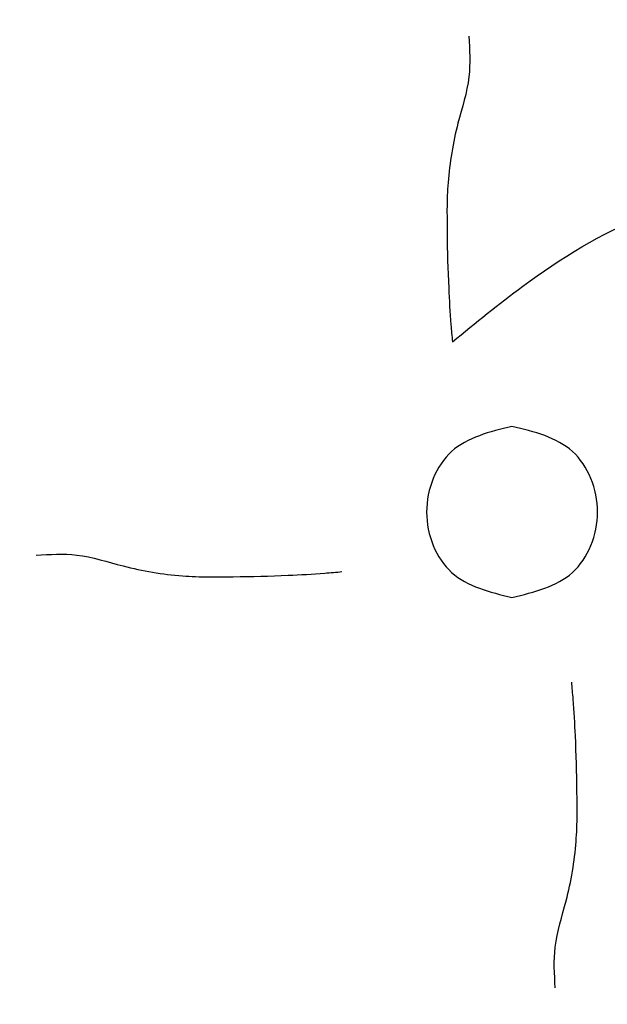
# Model space of a CAD drawing. Header units: inches. Extents: x -832 to -627, y -264 to 26.
# Tile 7 of 23: x -767.5 to -766, y -56.53 to -54.03. Entities that reach past the tile are written whole.
import ezdxf

# ---------------------------------------------------------------- set-up
doc = ezdxf.new("R2010")
doc.units = ezdxf.units.IN

# ---------------------------------------------------------------- blocks, each defined once
blk = doc.blocks.new('MEMBRANA__2', base_point=(-797.25, -81.75))
at = {"color": 7, "linetype": 'Continuous'}
for points in [[(-766.6786, -55.4282), (-766.6797, -55.4269), (-766.6809, -55.4256), (-766.6821, -55.4242), (-766.6833, -55.4228), (-766.6846, -55.4214), (-766.6859, -55.4199), (-766.6872, -55.4184), (-766.6885, -55.4169), (-766.6899, -55.4153), (-766.6913, -55.4137), (-766.6927, -55.4121), (-766.6942, -55.4104), (-766.6957, -55.4087), (-766.6972, -55.4069), (-766.6987, -55.4051), (-766.7003, -55.4033), (-766.7019, -55.4014), (-766.7035, -55.3995), (-766.7051, -55.3976), (-766.7068, -55.3956), (-766.7085, -55.3936), (-766.7102, -55.3916), (-766.7119, -55.3895), (-766.7137, -55.3874), (-766.7155, -55.3853), (-766.7173, -55.3831), (-766.7191, -55.3809), (-766.721, -55.3787), (-766.7228, -55.3764), (-766.7247, -55.3741), (-766.7267, -55.3718), (-766.7286, -55.3694), (-766.7306, -55.367), (-766.7325, -55.3646), (-766.7345, -55.3621), (-766.7366, -55.3596), (-766.7386, -55.3571), (-766.7406, -55.3546), (-766.7427, -55.352), (-766.7448, -55.3493), (-766.7469, -55.3467), (-766.749, -55.344), (-766.7512, -55.3413), (-766.7534, -55.3386), (-766.7555, -55.3358), (-766.7577, -55.333), (-766.7599, -55.3302), (-766.7622, -55.3273), (-766.7644, -55.3244), (-766.7667, -55.3215), (-766.7689, -55.3185), (-766.7712, -55.3156), (-766.7735, -55.3126), (-766.7758, -55.3095), (-766.7782, -55.3065), (-766.7805, -55.3034), (-766.7828, -55.3002), (-766.7852, -55.2971), (-766.7876, -55.2939), (-766.79, -55.2907), (-766.7924, -55.2875), (-766.7948, -55.2842), (-766.7972, -55.281), (-766.7996, -55.2776), (-766.802, -55.2743), (-766.8045, -55.2709), (-766.807, -55.2676), (-766.8094, -55.2641), (-766.8119, -55.2607), (-766.8144, -55.2572), (-766.8169, -55.2537), (-766.8194, -55.2502), (-766.8219, -55.2467), (-766.8244, -55.2431), (-766.8269, -55.2395), (-766.8294, -55.2359), (-766.8319, -55.2323), (-766.8345, -55.2286), (-766.837, -55.2249), (-766.8396, -55.2212), (-766.8421, -55.2175), (-766.8447, -55.2137), (-766.8472, -55.2099), (-766.8498, -55.2061), (-766.8523, -55.2023), (-766.8549, -55.1985), (-766.8575, -55.1946), (-766.86, -55.1907), (-766.8626, -55.1868), (-766.8652, -55.1828), (-766.8678, -55.1789), (-766.8703, -55.1749), (-766.8729, -55.1709), (-766.8755, -55.1669), (-766.8781, -55.1628), (-766.8806, -55.1587), (-766.8832, -55.1546), (-766.8858, -55.1505), (-766.8884, -55.1464), (-766.8909, -55.1423), (-766.8935, -55.1381), (-766.896, -55.1339), (-766.8986, -55.1297), (-766.9012, -55.1255), (-766.9037, -55.1212), (-766.9063, -55.117), (-766.9088, -55.1127), (-766.9114, -55.1084), (-766.9139, -55.104), (-766.9164, -55.0997), (-766.9189, -55.0953), (-766.9215, -55.091), (-766.924, -55.0866), (-766.9265, -55.0822), (-766.929, -55.0777), (-766.9315, -55.0733), (-766.934, -55.0688), (-766.9364, -55.0643), (-766.9389, -55.0598), (-766.9414, -55.0553), (-766.9438, -55.0508), (-766.9462, -55.0462), (-766.9487, -55.0417), (-766.9511, -55.0371), (-766.9535, -55.0325), (-766.9559, -55.0279), (-766.9583, -55.0233), (-766.9607, -55.0186), (-766.963, -55.014), (-766.9654, -55.0093), (-766.9677, -55.0046), (-766.9701, -54.9999), (-766.9724, -54.9952), (-766.9747, -54.9905), (-766.977, -54.9857), (-766.9792, -54.981), (-766.9815, -54.9762), (-766.9837, -54.9714), (-766.986, -54.9666), (-766.9882, -54.9618), (-766.9904, -54.957), (-766.9926, -54.9522), (-766.9947, -54.9473), (-766.9969, -54.9425), (-766.999, -54.9376), (-767.0011, -54.9327), (-767.0032, -54.9278), (-767.0053, -54.9229), (-767.0074, -54.918), (-767.0094, -54.9131), (-767.0114, -54.9082), (-767.0134, -54.9032), (-767.0154, -54.8983), (-767.0174, -54.8933), (-767.0193, -54.8883), (-767.0212, -54.8833), (-767.0231, -54.8783), (-767.025, -54.8733), (-767.0269, -54.8683), (-767.0287, -54.8633), (-767.0305, -54.8582), (-767.0323, -54.8532), (-767.0341, -54.8481), (-767.0358, -54.8431), (-767.0375, -54.838), (-767.0392, -54.8329), (-767.0409, -54.8278), (-767.0425, -54.8227), (-767.0442, -54.8176), (-767.0458, -54.8125), (-767.0473, -54.8074), (-767.0489, -54.8023), (-767.0504, -54.7971), (-767.0519, -54.792), (-767.0533, -54.7868), (-767.0548, -54.7817), (-767.0562, -54.7765), (-767.0576, -54.7714), (-767.0589, -54.7662), (-767.0602, -54.761), (-767.0615, -54.7558), (-767.0628, -54.7507), (-767.064, -54.7455), (-767.0652, -54.7403), (-767.0664, -54.7351), (-767.0675, -54.7299), (-767.0687, -54.7247), (-767.0697, -54.7194), (-767.0708, -54.7142), (-767.0718, -54.709), (-767.0728, -54.7038), (-767.0737, -54.6985), (-767.0746, -54.6933), (-767.0755, -54.6883), (-767.0763, -54.6833), (-767.0771, -54.6782), (-767.0778, -54.6732), (-767.0786, -54.6682), (-767.0793, -54.6631), (-767.0799, -54.6581), (-767.0805, -54.653), (-767.0811, -54.6479), (-767.0817, -54.6429), (-767.0822, -54.6378), (-767.0827, -54.6327), (-767.0831, -54.6275), (-767.0836, -54.6224), (-767.0839, -54.6173), (-767.0843, -54.6121), (-767.0846, -54.6069), (-767.0849, -54.6017), (-767.0851, -54.5965), (-767.0853, -54.5913), (-767.0855, -54.586), (-767.0856, -54.5808), (-767.0857, -54.5755), (-767.0858, -54.5701), (-767.0858, -54.5648), (-767.0858, -54.5604), (-767.0857, -54.5561), (-767.0856, -54.5517), (-767.0855, -54.5473), (-767.0853, -54.543), (-767.0851, -54.5387), (-767.0849, -54.5344), (-767.0846, -54.5301), (-767.0843, -54.5258), (-767.0839, -54.5215), (-767.0836, -54.5172), (-767.0831, -54.513), (-767.0827, -54.5087), (-767.0822, -54.5045), (-767.0817, -54.5003), (-767.0811, -54.4961), (-767.0805, -54.4919), (-767.0799, -54.4877), (-767.0792, -54.4836), (-767.0785, -54.4795), (-767.0778, -54.4754), (-767.077, -54.4713), (-767.0762, -54.4672), (-767.0754, -54.4631), (-767.0745, -54.4591), (-767.0736, -54.4551), (-767.0727, -54.4511), (-767.0718, -54.4471), (-767.0708, -54.4432), (-767.0698, -54.4393), (-767.0687, -54.4354), (-767.0675, -54.431), (-767.0663, -54.4267), (-767.065, -54.4224), (-767.0637, -54.4182), (-767.0623, -54.4139), (-767.0609, -54.4097), (-767.0595, -54.4056), (-767.058, -54.4014), (-767.0565, -54.3973), (-767.055, -54.3932), (-767.0534, -54.3891), (-767.0518, -54.3851), (-767.0502, -54.3811), (-767.0485, -54.3771), (-767.0468, -54.3732), (-767.0451, -54.3693), (-767.0433, -54.3654), (-767.0415, -54.3615), (-767.0396, -54.3577), (-767.0378, -54.3539), (-767.0359, -54.3501), (-767.034, -54.3463), (-767.032, -54.3426), (-767.03, -54.3389), (-767.028, -54.3352), (-767.0259, -54.3316), (-767.0239, -54.3279), (-767.0218, -54.3243), (-767.0196, -54.3208), (-767.0175, -54.3172), (-767.0153, -54.3137), (-767.0131, -54.3102), (-767.0108, -54.3068), (-767.0086, -54.3033), (-767.0063, -54.2999), (-767.0039, -54.2965), (-767.0016, -54.2932), (-766.9992, -54.2898), (-766.9968, -54.2865), (-766.9944, -54.2832), (-766.992, -54.28), (-766.9895, -54.2767), (-766.987, -54.2735), (-766.9845, -54.2704), (-766.9819, -54.2672), (-766.9794, -54.2641), (-766.9768, -54.261), (-766.9742, -54.2579), (-766.9716, -54.2548), (-766.9689, -54.2518), (-766.9663, -54.2488), (-766.9636, -54.2458), (-766.9609, -54.2428), (-766.9581, -54.2399), (-766.9554, -54.237), (-766.9526, -54.2341), (-766.9499, -54.2313), (-766.9471, -54.2284), (-766.9442, -54.2256), (-766.9414, -54.2228), (-766.9386, -54.2201), (-766.9357, -54.2173), (-766.9328, -54.2146), (-766.9299, -54.2119), (-766.927, -54.2092), (-766.924, -54.2066), (-766.9211, -54.204), (-766.9181, -54.2014), (-766.9152, -54.1988), (-766.9122, -54.1962), (-766.9092, -54.1937), (-766.9062, -54.1912), (-766.9031, -54.1887), (-766.9001, -54.1862), (-766.897, -54.1838), (-766.894, -54.1814), (-766.8909, -54.179), (-766.8878, -54.1766), (-766.8847, -54.1743), (-766.8816, -54.172), (-766.8785, -54.1696), (-766.8753, -54.1674), (-766.8722, -54.1651), (-766.8691, -54.1629), (-766.8659, -54.1606), (-766.8627, -54.1585), (-766.8596, -54.1563), (-766.8564, -54.1541), (-766.8532, -54.152), (-766.85, -54.1499), (-766.8468, -54.1478), (-766.8436, -54.1457), (-766.8404, -54.1437), (-766.8372, -54.1417), (-766.8339, -54.1397), (-766.8307, -54.1377), (-766.8275, -54.1357), (-766.8242, -54.1338), (-766.821, -54.1319), (-766.8178, -54.13), (-766.8145, -54.1281), (-766.8113, -54.1262), (-766.808, -54.1244), (-766.8048, -54.1226), (-766.8015, -54.1208), (-766.7982, -54.119), (-766.795, -54.1172), (-766.7917, -54.1155), (-766.7885, -54.1138), (-766.7852, -54.1121), (-766.782, -54.1104), (-766.7787, -54.1087), (-766.7754, -54.1071), (-766.7722, -54.1055), (-766.7689, -54.1039), (-766.7657, -54.1023), (-766.7624, -54.1007), (-766.7592, -54.0992), (-766.756, -54.0977), (-766.7527, -54.0962), (-766.7495, -54.0947), (-766.7463, -54.0932), (-766.743, -54.0918), (-766.7398, -54.0903), (-766.7366, -54.0889), (-766.7334, -54.0875), (-766.7302, -54.0861), (-766.727, -54.0848), (-766.7238, -54.0835), (-766.7206, -54.0821), (-766.7175, -54.0808), (-766.7143, -54.0795), (-766.7111, -54.0783), (-766.708, -54.077), (-766.7049, -54.0758), (-766.7017, -54.0746), (-766.6986, -54.0734), (-766.6955, -54.0722), (-766.6924, -54.071), (-766.6893, -54.0699), (-766.6862, -54.0688), (-766.6832, -54.0677), (-766.6801, -54.0666), (-766.6771, -54.0655), (-766.674, -54.0644), (-766.671, -54.0634), (-766.668, -54.0624), (-766.665, -54.0614), (-766.662, -54.0604), (-766.6591, -54.0594), (-766.6561, -54.0584), (-766.6532, -54.0575), (-766.6503, -54.0565), (-766.6474, -54.0556), (-766.6445, -54.0547), (-766.6416, -54.0539), (-766.6387, -54.053), (-766.6359, -54.0521), (-766.6331, -54.0513), (-766.6303, -54.0505), (-766.6275, -54.0497), (-766.6247, -54.0489), (-766.622, -54.0481), (-766.6193, -54.0474), (-766.6165, -54.0466), (-766.6139, -54.0459), (-766.6112, -54.0452), (-766.6085, -54.0445), (-766.6059, -54.0438), (-766.6033, -54.0432), (-766.6007, -54.0425), (-766.5982, -54.0419), (-766.5956, -54.0412), (-766.5931, -54.0406), (-766.5906, -54.04), (-766.5881, -54.0395), (-766.5857, -54.0389), (-766.5833, -54.0383), (-766.5809, -54.0378), (-766.5785, -54.0373), (-766.5761, -54.0368), (-766.5738, -54.0363), (-766.5715, -54.0358), (-766.5692, -54.0353), (-766.567, -54.0349), (-766.5648, -54.0344), (-766.5626, -54.034), (-766.5604, -54.0336), (-766.5583, -54.0332), (-766.5562, -54.0328), (-766.5541, -54.0324), (-766.552, -54.0321), (-766.55, -54.0317), (-766.548, -54.0314), (-766.5461, -54.031), (-766.5441, -54.0307), (-766.5422, -54.0304), (-766.5404, -54.0301), (-766.5385, -54.0299), (-766.5367, -54.0296), (-766.5349, -54.0293), (-766.5332, -54.0291), (-766.5315, -54.0289), (-766.5298, -54.0287), (-766.5282, -54.0285), (-766.5266, -54.0283), (-766.525, -54.0281), (-766.5234, -54.0279), (-766.5219, -54.0278), (-766.5205, -54.0276), (-766.519, -54.0275), (-766.5176, -54.0273), (-766.5163, -54.0272), (-766.5155, -54.0272), (-766.5148, -54.0271), (-766.514, -54.0271), (-766.5133, -54.027), (-766.5126, -54.027), (-766.5119, -54.0269), (-766.5111, -54.0269), (-766.5104, -54.0269), (-766.5096, -54.0268), (-766.5089, -54.0268), (-766.5081, -54.0268), (-766.5073, -54.0268), (-766.5065, -54.0267), (-766.5056, -54.0267), (-766.5048, -54.0267), (-766.5039, -54.0267), (-766.503, -54.0267), (-766.502, -54.0267), (-766.5019, -54.0267), (-766.5017, -54.0267), (-766.5014, -54.0267), (-766.5012, -54.0267), (-766.5009, -54.0267), (-766.5006, -54.0267), (-766.5002, -54.0267), (-766.4999, -54.0267), (-766.4995, -54.0267), (-766.4991, -54.0268), (-766.4987, -54.0268), (-766.4982, -54.0268), (-766.4978, -54.0268), (-766.4973, -54.0268), (-766.4968, -54.0268), (-766.4964, -54.0268), (-766.4959, -54.0269), (-766.4954, -54.0269), (-766.4949, -54.0269), (-766.4943, -54.0269), (-766.4938, -54.027), (-766.4916, -54.0271), (-766.4893, -54.0272), (-766.487, -54.0274), (-766.4848, -54.0275), (-766.4826, -54.0277), (-766.4803, -54.0279), (-766.4781, -54.0282), (-766.4759, -54.0284), (-766.4737, -54.0287), (-766.4715, -54.029), (-766.4693, -54.0293), (-766.4672, -54.0296), (-766.465, -54.0299), (-766.4629, -54.0303), (-766.4607, -54.0307), (-766.4586, -54.031), (-766.4565, -54.0314), (-766.4544, -54.0318), (-766.4523, -54.0323), (-766.4503, -54.0327), (-766.4482, -54.0331), (-766.4462, -54.0336), (-766.4442, -54.0341), (-766.4422, -54.0345), (-766.4402, -54.035), (-766.4382, -54.0355), (-766.4362, -54.036), (-766.4343, -54.0366), (-766.4324, -54.0371), (-766.4304, -54.0376), (-766.4285, -54.0382), (-766.4267, -54.0387), (-766.4248, -54.0393), (-766.423, -54.0398), (-766.4212, -54.0404), (-766.4193, -54.041), (-766.4176, -54.0416), (-766.4158, -54.0421), (-766.414, -54.0427), (-766.4123, -54.0433), (-766.4106, -54.0439), (-766.4089, -54.0445), (-766.4073, -54.0451), (-766.4056, -54.0457), (-766.404, -54.0463), (-766.4024, -54.0469), (-766.4008, -54.0475), (-766.3993, -54.0481), (-766.3977, -54.0487), (-766.3962, -54.0494), (-766.3947, -54.05), (-766.3933, -54.0506), (-766.3918, -54.0512), (-766.3904, -54.0518), (-766.389, -54.0523), (-766.3876, -54.0529), (-766.3863, -54.0535), (-766.385, -54.0541), (-766.3837, -54.0547), (-766.3824, -54.0553), (-766.3812, -54.0558), (-766.38, -54.0564), (-766.3788, -54.0569), (-766.3776, -54.0575), (-766.3765, -54.058), (-766.3754, -54.0585), (-766.3743, -54.0591), (-766.3733, -54.0596), (-766.3722, -54.0601), (-766.3713, -54.0606), (-766.3703, -54.0611), (-766.3694, -54.0615), (-766.3685, -54.062), (-766.3676, -54.0624), (-766.3667, -54.0629), (-766.3659, -54.0633), (-766.3652, -54.0637), (-766.3644, -54.0641), (-766.3637, -54.0645), (-766.363, -54.0649), (-766.3624, -54.0652), (-766.3617, -54.0656), (-766.3611, -54.0659), (-766.3606, -54.0662), (-766.3601, -54.0665), (-766.3596, -54.0668), (-766.3591, -54.067), (-766.3587, -54.0672), (-766.3583, -54.0675), (-766.358, -54.0677), (-766.3577, -54.0679), (-766.3574, -54.068), (-766.3572, -54.0682), (-766.3569, -54.0683), (-766.3568, -54.0684), (-766.3566, -54.0685), (-766.3566, -54.0685), (-766.3565, -54.0686), (-766.3565, -54.0686)], [(-766.3565, -54.0686), (-766.3563, -54.172), (-766.384, -54.2894), (-766.4093, -54.4403), (-766.4113, -54.4731), (-766.4119, -54.5097), (-766.4118, -54.5389), (-766.4116, -54.5685), (-766.4076, -54.708), (-766.402, -54.8012), (-766.3982, -54.8447)], [(-766.3982, -54.8447), (-766.2191, -54.7032), (-765.9094, -54.5255), (-765.5376, -54.438)], [(-766.2469, -55.0595), (-766.4002, -55.1232), (-766.4636, -55.2768), (-766.4002, -55.4302), (-766.2469, -55.4938)], [(-766.2469, -55.4938), (-766.0933, -55.4302), (-766.0299, -55.2768), (-766.0933, -55.1232), (-766.2469, -55.0595)], [(-765.8149, -55.1252), (-765.8138, -55.1265), (-765.8126, -55.1278), (-765.8114, -55.1291), (-765.8102, -55.1305), (-765.8089, -55.1319), (-765.8076, -55.1334), (-765.8063, -55.1349), (-765.805, -55.1365), (-765.8036, -55.138), (-765.8022, -55.1397), (-765.8008, -55.1413), (-765.7993, -55.143), (-765.7978, -55.1447), (-765.7963, -55.1465), (-765.7948, -55.1483), (-765.7932, -55.1501), (-765.7916, -55.152), (-765.79, -55.1539), (-765.7884, -55.1558), (-765.7867, -55.1578), (-765.785, -55.1598), (-765.7833, -55.1618), (-765.7815, -55.1639), (-765.7798, -55.166), (-765.778, -55.1681), (-765.7762, -55.1703), (-765.7744, -55.1725), (-765.7725, -55.1748), (-765.7706, -55.177), (-765.7687, -55.1793), (-765.7668, -55.1817), (-765.7649, -55.184), (-765.7629, -55.1865), (-765.7609, -55.1889), (-765.7589, -55.1914), (-765.7569, -55.1939), (-765.7549, -55.1964), (-765.7528, -55.1989), (-765.7507, -55.2015), (-765.7486, -55.2042), (-765.7465, -55.2068), (-765.7444, -55.2095), (-765.7422, -55.2122), (-765.7401, -55.215), (-765.7379, -55.2177), (-765.7357, -55.2206), (-765.7335, -55.2234), (-765.7313, -55.2263), (-765.729, -55.2292), (-765.7268, -55.2321), (-765.7245, -55.235), (-765.7222, -55.238), (-765.7199, -55.241), (-765.7176, -55.2441), (-765.7153, -55.2471), (-765.7129, -55.2502), (-765.7106, -55.2534), (-765.7082, -55.2565), (-765.7058, -55.2597), (-765.7034, -55.2629), (-765.701, -55.2661), (-765.6986, -55.2694), (-765.6962, -55.2727), (-765.6938, -55.276), (-765.6913, -55.2793), (-765.6889, -55.2827), (-765.6864, -55.2861), (-765.684, -55.2895), (-765.6815, -55.293), (-765.679, -55.2964), (-765.6765, -55.2999), (-765.674, -55.3035), (-765.6715, -55.307), (-765.669, -55.3106), (-765.6665, -55.3142), (-765.6639, -55.3178), (-765.6614, -55.3214), (-765.6589, -55.3251), (-765.6563, -55.3288), (-765.6538, -55.3325), (-765.6512, -55.3363), (-765.6487, -55.34), (-765.6461, -55.3438), (-765.6436, -55.3476), (-765.641, -55.3515), (-765.6384, -55.3553), (-765.6359, -55.3592), (-765.6333, -55.3631), (-765.6307, -55.367), (-765.6281, -55.371), (-765.6256, -55.3749), (-765.623, -55.3789), (-765.6204, -55.3829), (-765.6178, -55.387), (-765.6153, -55.391), (-765.6127, -55.3951), (-765.6101, -55.3992), (-765.6075, -55.4033), (-765.605, -55.4074), (-765.6024, -55.4116), (-765.5998, -55.4158), (-765.5973, -55.42), (-765.5947, -55.4242), (-765.5921, -55.4284), (-765.5896, -55.4327), (-765.587, -55.4369), (-765.5845, -55.4412), (-765.5819, -55.4455), (-765.5794, -55.4499), (-765.5769, -55.4542), (-765.5743, -55.4586), (-765.5718, -55.4629), (-765.5693, -55.4673), (-765.5668, -55.4718), (-765.5643, -55.4762), (-765.5618, -55.4807), (-765.5593, -55.4851), (-765.5569, -55.4896), (-765.5544, -55.4941), (-765.5519, -55.4986), (-765.5495, -55.5032), (-765.547, -55.5077), (-765.5446, -55.5123), (-765.5422, -55.5169), (-765.5398, -55.5215), (-765.5374, -55.5261), (-765.535, -55.5307), (-765.5326, -55.5354), (-765.5302, -55.54), (-765.5279, -55.5447), (-765.5255, -55.5494), (-765.5232, -55.5541), (-765.5209, -55.5588), (-765.5186, -55.5635), (-765.5163, -55.5683), (-765.514, -55.573), (-765.5118, -55.5778), (-765.5095, -55.5826), (-765.5073, -55.5874), (-765.5051, -55.5922), (-765.5029, -55.597), (-765.5007, -55.6019), (-765.4985, -55.6067), (-765.4964, -55.6116), (-765.4943, -55.6165), (-765.4922, -55.6213), (-765.4901, -55.6262), (-765.488, -55.6312), (-765.4859, -55.6361), (-765.4839, -55.641), (-765.4819, -55.6459), (-765.4799, -55.6509), (-765.4779, -55.6559), (-765.4759, -55.6608), (-765.474, -55.6658), (-765.4721, -55.6708), (-765.4702, -55.6758), (-765.4683, -55.6808), (-765.4664, -55.6858), (-765.4646, -55.6909), (-765.4628, -55.6959), (-765.461, -55.701), (-765.4592, -55.706), (-765.4575, -55.7111), (-765.4558, -55.7162), (-765.4541, -55.7212), (-765.4524, -55.7263), (-765.4508, -55.7314), (-765.4491, -55.7365), (-765.4475, -55.7417), (-765.446, -55.7468), (-765.4444, -55.7519), (-765.4429, -55.757), (-765.4414, -55.7622), (-765.44, -55.7673), (-765.4385, -55.7725), (-765.4371, -55.7776), (-765.4358, -55.7828), (-765.4344, -55.788), (-765.4331, -55.7932), (-765.4318, -55.7984), (-765.4305, -55.8035), (-765.4293, -55.8087), (-765.4281, -55.8139), (-765.4269, -55.8191), (-765.4258, -55.8243), (-765.4247, -55.8296), (-765.4236, -55.8348), (-765.4226, -55.84), (-765.4216, -55.8452), (-765.4206, -55.8504), (-765.4196, -55.8557), (-765.4187, -55.8609), (-765.4179, -55.8659), (-765.4171, -55.8709), (-765.4163, -55.8759), (-765.4156, -55.8809), (-765.4149, -55.8859), (-765.4142, -55.8909), (-765.4135, -55.8959), (-765.4129, -55.9009), (-765.4123, -55.906), (-765.4118, -55.911), (-765.4113, -55.9161), (-765.4108, -55.9211), (-765.4103, -55.9262), (-765.4099, -55.9313), (-765.4095, -55.9364), (-765.4092, -55.9416), (-765.4089, -55.9467), (-765.4086, -55.9519), (-765.4084, -55.957), (-765.4082, -55.9622), (-765.408, -55.9675), (-765.4079, -55.9727), (-765.4078, -55.9779), (-765.4077, -55.9832), (-765.4077, -55.9885), (-765.4077, -55.9929), (-765.4078, -55.9972), (-765.4079, -56.0016), (-765.408, -56.0059), (-765.4082, -56.0102), (-765.4084, -56.0145), (-765.4086, -56.0188), (-765.4089, -56.0231), (-765.4092, -56.0273), (-765.4095, -56.0316), (-765.4099, -56.0358), (-765.4103, -56.0401), (-765.4108, -56.0443), (-765.4113, -56.0485), (-765.4118, -56.0527), (-765.4124, -56.0568), (-765.4129, -56.061), (-765.4136, -56.0651), (-765.4142, -56.0692), (-765.4149, -56.0733), (-765.4156, -56.0774), (-765.4164, -56.0815), (-765.4172, -56.0856), (-765.418, -56.0896), (-765.4188, -56.0936), (-765.4197, -56.0976), (-765.4206, -56.1016), (-765.4216, -56.1055), (-765.4225, -56.1094), (-765.4235, -56.1133), (-765.4246, -56.1172), (-765.4258, -56.1216), (-765.427, -56.1259), (-765.4283, -56.1302), (-765.4296, -56.1345), (-765.431, -56.1387), (-765.4323, -56.1429), (-765.4338, -56.1471), (-765.4352, -56.1513), (-765.4367, -56.1554), (-765.4383, -56.1595), (-765.4398, -56.1635), (-765.4414, -56.1676), (-765.4431, -56.1716), (-765.4447, -56.1756), (-765.4464, -56.1795), (-765.4482, -56.1835), (-765.4499, -56.1874), (-765.4517, -56.1912), (-765.4535, -56.1951), (-765.4554, -56.1989), (-765.4573, -56.2027), (-765.4592, -56.2065), (-765.4612, -56.2102), (-765.4632, -56.2139), (-765.4652, -56.2176), (-765.4672, -56.2212), (-765.4693, -56.2249), (-765.4714, -56.2285), (-765.4735, -56.2321), (-765.4757, -56.2356), (-765.4779, -56.2391), (-765.4801, -56.2426), (-765.4823, -56.2461), (-765.4846, -56.2495), (-765.4869, -56.253), (-765.4892, -56.2564), (-765.4915, -56.2597), (-765.4939, -56.2631), (-765.4963, -56.2664), (-765.4987, -56.2697), (-765.5011, -56.2729), (-765.5036, -56.2762), (-765.5061, -56.2794), (-765.5086, -56.2826), (-765.5111, -56.2857), (-765.5137, -56.2889), (-765.5163, -56.292), (-765.5189, -56.2951), (-765.5215, -56.2981), (-765.5241, -56.3012), (-765.5268, -56.3042), (-765.5295, -56.3072), (-765.5322, -56.3101), (-765.5349, -56.3131), (-765.5377, -56.316), (-765.5404, -56.3189), (-765.5432, -56.3218), (-765.546, -56.3246), (-765.5488, -56.3274), (-765.5517, -56.3302), (-765.5545, -56.333), (-765.5574, -56.3357), (-765.5603, -56.3385), (-765.5632, -56.3412), (-765.5661, -56.3438), (-765.569, -56.3465), (-765.572, -56.3491), (-765.5749, -56.3517), (-765.5779, -56.3543), (-765.5809, -56.3569), (-765.5839, -56.3594), (-765.5869, -56.3619), (-765.5899, -56.3644), (-765.593, -56.3669), (-765.596, -56.3693), (-765.5991, -56.3717), (-765.6022, -56.3741), (-765.6053, -56.3765), (-765.6084, -56.3789), (-765.6115, -56.3812), (-765.6146, -56.3835), (-765.6177, -56.3858), (-765.6208, -56.3881), (-765.624, -56.3903), (-765.6272, -56.3925), (-765.6303, -56.3947), (-765.6335, -56.3969), (-765.6367, -56.3991), (-765.6399, -56.4012), (-765.6431, -56.4033), (-765.6463, -56.4054), (-765.6495, -56.4075), (-765.6527, -56.4095), (-765.6559, -56.4115), (-765.6591, -56.4136), (-765.6623, -56.4155), (-765.6656, -56.4175), (-765.6688, -56.4195), (-765.6721, -56.4214), (-765.6753, -56.4233), (-765.6785, -56.4252), (-765.6818, -56.427), (-765.685, -56.4289), (-765.6883, -56.4307), (-765.6916, -56.4325), (-765.6948, -56.4343), (-765.6981, -56.436), (-765.7013, -56.4378), (-765.7046, -56.4395), (-765.7079, -56.4412), (-765.7111, -56.4429), (-765.7144, -56.4446), (-765.7176, -56.4462), (-765.7209, -56.4478), (-765.7241, -56.4494), (-765.7274, -56.451), (-765.7306, -56.4526), (-765.7339, -56.4541), (-765.7371, -56.4557), (-765.7404, -56.4572), (-765.7436, -56.4587), (-765.7468, -56.4601), (-765.7501, -56.4616), (-765.7533, -56.463), (-765.7565, -56.4644), (-765.7597, -56.4658), (-765.7629, -56.4672), (-765.7661, -56.4686), (-765.7693, -56.4699), (-765.7725, -56.4712), (-765.7757, -56.4725), (-765.7788, -56.4738), (-765.782, -56.4751), (-765.7851, -56.4763), (-765.7883, -56.4776), (-765.7914, -56.4788), (-765.7945, -56.48), (-765.7976, -56.4812), (-765.8008, -56.4823), (-765.8038, -56.4835), (-765.8069, -56.4846), (-765.81, -56.4857), (-765.8131, -56.4868), (-765.8161, -56.4879), (-765.8191, -56.489), (-765.8222, -56.49), (-765.8252, -56.491), (-765.8282, -56.4921), (-765.8311, -56.4931), (-765.8341, -56.494), (-765.8371, -56.495), (-765.84, -56.4959), (-765.8429, -56.4969), (-765.8458, -56.4978), (-765.8487, -56.4987), (-765.8516, -56.4996), (-765.8545, -56.5004), (-765.8573, -56.5013), (-765.8601, -56.5021), (-765.8629, -56.5029), (-765.8657, -56.5037), (-765.8685, -56.5045), (-765.8712, -56.5053), (-765.874, -56.5061), (-765.8767, -56.5068), (-765.8794, -56.5075), (-765.882, -56.5083), (-765.8847, -56.5089), (-765.8873, -56.5096), (-765.8899, -56.5103), (-765.8925, -56.511), (-765.8951, -56.5116), (-765.8976, -56.5122), (-765.9002, -56.5128), (-765.9027, -56.5134), (-765.9051, -56.514), (-765.9076, -56.5146), (-765.91, -56.5151), (-765.9124, -56.5157), (-765.9148, -56.5162), (-765.9172, -56.5167), (-765.9195, -56.5172), (-765.9218, -56.5177), (-765.9241, -56.5182), (-765.9263, -56.5186), (-765.9285, -56.5191), (-765.9307, -56.5195), (-765.9329, -56.5199), (-765.9351, -56.5203), (-765.9372, -56.5207), (-765.9393, -56.5211), (-765.9413, -56.5214), (-765.9433, -56.5218), (-765.9453, -56.5221), (-765.9473, -56.5225), (-765.9492, -56.5228), (-765.9511, -56.5231), (-765.953, -56.5234), (-765.9549, -56.5236), (-765.9567, -56.5239), (-765.9584, -56.5242), (-765.9602, -56.5244), (-765.9619, -56.5246), (-765.9636, -56.5248), (-765.9652, -56.5251), (-765.9669, -56.5252), (-765.9684, -56.5254), (-765.97, -56.5256), (-765.9715, -56.5258), (-765.973, -56.5259), (-765.9744, -56.526), (-765.9758, -56.5262), (-765.9772, -56.5263), (-765.9779, -56.5263), (-765.9787, -56.5264), (-765.9794, -56.5264), (-765.9801, -56.5265), (-765.9809, -56.5265), (-765.9816, -56.5266), (-765.9824, -56.5266), (-765.9831, -56.5266), (-765.9839, -56.5267), (-765.9846, -56.5267), (-765.9854, -56.5267), (-765.9862, -56.5268), (-765.987, -56.5268), (-765.9879, -56.5268), (-765.9887, -56.5268), (-765.9896, -56.5268), (-765.9905, -56.5268), (-765.9915, -56.5268), (-765.9917, -56.5268), (-765.9919, -56.5268), (-765.9921, -56.5268), (-765.9923, -56.5268), (-765.9926, -56.5268), (-765.9929, -56.5268), (-765.9933, -56.5268), (-765.9936, -56.5268), (-765.994, -56.5268), (-765.9944, -56.5268), (-765.9948, -56.5267), (-765.9953, -56.5267), (-765.9957, -56.5267), (-765.9962, -56.5267), (-765.9967, -56.5267), (-765.9972, -56.5267), (-765.9977, -56.5266), (-765.9982, -56.5266), (-765.9987, -56.5266), (-765.9992, -56.5266), (-765.9997, -56.5266), (-766.002, -56.5264), (-766.0042, -56.5263), (-766.0065, -56.5261), (-766.0087, -56.526), (-766.011, -56.5258), (-766.0132, -56.5256), (-766.0154, -56.5253), (-766.0176, -56.5251), (-766.0198, -56.5248), (-766.022, -56.5245), (-766.0242, -56.5242), (-766.0264, -56.5239), (-766.0285, -56.5236), (-766.0307, -56.5232), (-766.0328, -56.5228), (-766.0349, -56.5225), (-766.037, -56.5221), (-766.0391, -56.5216), (-766.0412, -56.5212), (-766.0432, -56.5208), (-766.0453, -56.5203), (-766.0473, -56.5199), (-766.0494, -56.5194), (-766.0514, -56.5189), (-766.0534, -56.5184), (-766.0553, -56.5179), (-766.0573, -56.5174), (-766.0592, -56.5169), (-766.0612, -56.5164), (-766.0631, -56.5158), (-766.065, -56.5153), (-766.0668, -56.5147), (-766.0687, -56.5142), (-766.0705, -56.5136), (-766.0724, -56.513), (-766.0742, -56.5125), (-766.076, -56.5119), (-766.0777, -56.5113), (-766.0795, -56.5107), (-766.0812, -56.5101), (-766.0829, -56.5095), (-766.0846, -56.5089), (-766.0862, -56.5083), (-766.0879, -56.5077), (-766.0895, -56.5071), (-766.0911, -56.5065), (-766.0927, -56.5059), (-766.0943, -56.5053), (-766.0958, -56.5047), (-766.0973, -56.5041), (-766.0988, -56.5035), (-766.1003, -56.5029), (-766.1017, -56.5023), (-766.1031, -56.5017), (-766.1045, -56.5011), (-766.1059, -56.5005), (-766.1072, -56.4999), (-766.1085, -56.4993), (-766.1098, -56.4987), (-766.1111, -56.4981), (-766.1123, -56.4976), (-766.1135, -56.497), (-766.1147, -56.4965), (-766.1159, -56.4959), (-766.117, -56.4954), (-766.1181, -56.4948), (-766.1192, -56.4943), (-766.1203, -56.4938), (-766.1213, -56.4933), (-766.1223, -56.4928), (-766.1232, -56.4923), (-766.1242, -56.4918), (-766.1251, -56.4914), (-766.1259, -56.4909), (-766.1268, -56.4905), (-766.1276, -56.4901), (-766.1284, -56.4897), (-766.1291, -56.4893), (-766.1298, -56.4889), (-766.1305, -56.4885), (-766.1312, -56.4881), (-766.1318, -56.4878), (-766.1324, -56.4875), (-766.1329, -56.4872), (-766.1334, -56.4869), (-766.1339, -56.4866), (-766.1344, -56.4863), (-766.1348, -56.4861), (-766.1352, -56.4859), (-766.1355, -56.4857), (-766.1358, -56.4855), (-766.1361, -56.4853), (-766.1364, -56.4852), (-766.1366, -56.4851), (-766.1367, -56.485), (-766.1369, -56.4849), (-766.137, -56.4848), (-766.137, -56.4848), (-766.137, -56.4848)], [(-766.0953, -55.7086), (-766.0966, -55.7097), (-766.0979, -55.7109), (-766.0993, -55.7121), (-766.1007, -55.7133), (-766.1021, -55.7146), (-766.1036, -55.7159), (-766.1051, -55.7172), (-766.1066, -55.7186), (-766.1082, -55.7199), (-766.1098, -55.7214), (-766.1115, -55.7228), (-766.1131, -55.7242), (-766.1149, -55.7257), (-766.1166, -55.7273), (-766.1184, -55.7288), (-766.1202, -55.7304), (-766.1221, -55.732), (-766.124, -55.7336), (-766.1259, -55.7352), (-766.1279, -55.7369), (-766.1299, -55.7386), (-766.1319, -55.7403), (-766.134, -55.742), (-766.1361, -55.7438), (-766.1382, -55.7456), (-766.1404, -55.7474), (-766.1426, -55.7492), (-766.1449, -55.7511), (-766.1471, -55.753), (-766.1494, -55.7549), (-766.1518, -55.7568), (-766.1541, -55.7587), (-766.1565, -55.7607), (-766.159, -55.7627), (-766.1614, -55.7647), (-766.1639, -55.7667), (-766.1665, -55.7687), (-766.169, -55.7708), (-766.1716, -55.7729), (-766.1742, -55.775), (-766.1769, -55.7771), (-766.1796, -55.7792), (-766.1823, -55.7814), (-766.185, -55.7835), (-766.1878, -55.7857), (-766.1906, -55.7879), (-766.1935, -55.7901), (-766.1963, -55.7923), (-766.1992, -55.7946), (-766.2021, -55.7968), (-766.2051, -55.7991), (-766.2081, -55.8014), (-766.2111, -55.8037), (-766.2141, -55.806), (-766.2172, -55.8083), (-766.2203, -55.8107), (-766.2234, -55.813), (-766.2266, -55.8154), (-766.2297, -55.8178), (-766.2329, -55.8201), (-766.2362, -55.8225), (-766.2394, -55.8249), (-766.2427, -55.8274), (-766.246, -55.8298), (-766.2494, -55.8322), (-766.2527, -55.8347), (-766.2561, -55.8371), (-766.2595, -55.8396), (-766.263, -55.8421), (-766.2665, -55.8446), (-766.27, -55.847), (-766.2735, -55.8495), (-766.277, -55.852), (-766.2806, -55.8546), (-766.2842, -55.8571), (-766.2878, -55.8596), (-766.2915, -55.8621), (-766.2951, -55.8647), (-766.2988, -55.8672), (-766.3025, -55.8697), (-766.3063, -55.8723), (-766.31, -55.8748), (-766.3138, -55.8774), (-766.3176, -55.88), (-766.3215, -55.8825), (-766.3253, -55.8851), (-766.3292, -55.8876), (-766.3331, -55.8902), (-766.337, -55.8928), (-766.341, -55.8954), (-766.3449, -55.8979), (-766.3489, -55.9005), (-766.3529, -55.9031), (-766.3569, -55.9056), (-766.361, -55.9082), (-766.3651, -55.9108), (-766.3692, -55.9134), (-766.3733, -55.9159), (-766.3774, -55.9185), (-766.3816, -55.9211), (-766.3857, -55.9236), (-766.3899, -55.9262), (-766.3941, -55.9288), (-766.3984, -55.9313), (-766.4026, -55.9339), (-766.4069, -55.9364), (-766.4112, -55.939), (-766.4155, -55.9415), (-766.4198, -55.944), (-766.4242, -55.9466), (-766.4285, -55.9491), (-766.4329, -55.9516), (-766.4373, -55.9541), (-766.4417, -55.9566), (-766.4462, -55.9591), (-766.4506, -55.9616), (-766.4551, -55.9641), (-766.4596, -55.9665), (-766.4641, -55.969), (-766.4686, -55.9715), (-766.4731, -55.9739), (-766.4777, -55.9763), (-766.4822, -55.9788), (-766.4868, -55.9812), (-766.4914, -55.9836), (-766.496, -55.986), (-766.5006, -55.9884), (-766.5053, -55.9907), (-766.51, -55.9931), (-766.5146, -55.9955), (-766.5193, -55.9978), (-766.524, -56.0001), (-766.5287, -56.0024), (-766.5335, -56.0047), (-766.5382, -56.007), (-766.543, -56.0093), (-766.5477, -56.0115), (-766.5525, -56.0138), (-766.5573, -56.016), (-766.5621, -56.0182), (-766.567, -56.0204), (-766.5718, -56.0226), (-766.5766, -56.0247), (-766.5815, -56.0269), (-766.5864, -56.029), (-766.5913, -56.0311), (-766.5961, -56.0332), (-766.6011, -56.0353), (-766.606, -56.0374), (-766.6109, -56.0394), (-766.6158, -56.0414), (-766.6208, -56.0434), (-766.6258, -56.0454), (-766.6307, -56.0473), (-766.6357, -56.0493), (-766.6407, -56.0512), (-766.6457, -56.0531), (-766.6507, -56.055), (-766.6557, -56.0568), (-766.6608, -56.0587), (-766.6658, -56.0605), (-766.6709, -56.0622), (-766.6759, -56.064), (-766.681, -56.0657), (-766.6861, -56.0675), (-766.6911, -56.0692), (-766.6962, -56.0708), (-766.7013, -56.0725), (-766.7064, -56.0741), (-766.7115, -56.0757), (-766.7167, -56.0772), (-766.7218, -56.0788), (-766.7269, -56.0803), (-766.7321, -56.0818), (-766.7372, -56.0832), (-766.7424, -56.0847), (-766.7475, -56.0861), (-766.7527, -56.0874), (-766.7579, -56.0888), (-766.763, -56.0901), (-766.7682, -56.0914), (-766.7734, -56.0926), (-766.7786, -56.0939), (-766.7838, -56.0951), (-766.789, -56.0962), (-766.7942, -56.0974), (-766.7994, -56.0985), (-766.8046, -56.0996), (-766.8099, -56.1006), (-766.8151, -56.1016), (-766.8203, -56.1026), (-766.8255, -56.1035), (-766.8308, -56.1044), (-766.8358, -56.1053), (-766.8408, -56.1061), (-766.8458, -56.1069), (-766.8508, -56.1076), (-766.8558, -56.1083), (-766.8608, -56.109), (-766.8658, -56.1096), (-766.8708, -56.1103), (-766.8759, -56.1108), (-766.8809, -56.1114), (-766.886, -56.1119), (-766.8911, -56.1124), (-766.8962, -56.1128), (-766.9013, -56.1132), (-766.9064, -56.1136), (-766.9115, -56.114), (-766.9167, -56.1143), (-766.9218, -56.1146), (-766.927, -56.1148), (-766.9322, -56.115), (-766.9374, -56.1152), (-766.9427, -56.1153), (-766.9479, -56.1154), (-766.9532, -56.1154), (-766.9585, -56.1155), (-766.9629, -56.1154), (-766.9672, -56.1154), (-766.9716, -56.1153), (-766.9759, -56.1152), (-766.9802, -56.115), (-766.9845, -56.1148), (-766.9888, -56.1146), (-766.9931, -56.1143), (-766.9974, -56.114), (-767.0016, -56.1136), (-767.0059, -56.1132), (-767.0101, -56.1128), (-767.0143, -56.1124), (-767.0185, -56.1119), (-767.0227, -56.1114), (-767.0269, -56.1108), (-767.031, -56.1102), (-767.0352, -56.1096), (-767.0393, -56.1089), (-767.0434, -56.1083), (-767.0475, -56.1075), (-767.0516, -56.1068), (-767.0556, -56.106), (-767.0597, -56.1052), (-767.0637, -56.1043), (-767.0677, -56.1034), (-767.0716, -56.1025), (-767.0756, -56.1016), (-767.0795, -56.1006), (-767.0834, -56.0996), (-767.0873, -56.0986), (-767.0917, -56.0974), (-767.096, -56.0961), (-767.1003, -56.0948), (-767.1045, -56.0935), (-767.1088, -56.0922), (-767.113, -56.0908), (-767.1172, -56.0894), (-767.1213, -56.0879), (-767.1254, -56.0864), (-767.1295, -56.0849), (-767.1336, -56.0833), (-767.1376, -56.0817), (-767.1417, -56.0801), (-767.1456, -56.0784), (-767.1496, -56.0767), (-767.1535, -56.075), (-767.1574, -56.0732), (-767.1613, -56.0714), (-767.1651, -56.0696), (-767.169, -56.0677), (-767.1727, -56.0658), (-767.1765, -56.0639), (-767.1802, -56.062), (-767.1839, -56.06), (-767.1876, -56.058), (-767.1913, -56.0559), (-767.1949, -56.0539), (-767.1985, -56.0518), (-767.2021, -56.0496), (-767.2056, -56.0475), (-767.2092, -56.0453), (-767.2127, -56.0431), (-767.2161, -56.0408), (-767.2196, -56.0386), (-767.223, -56.0363), (-767.2264, -56.034), (-767.2297, -56.0316), (-767.2331, -56.0293), (-767.2364, -56.0269), (-767.2397, -56.0245), (-767.243, -56.022), (-767.2462, -56.0196), (-767.2494, -56.0171), (-767.2526, -56.0146), (-767.2558, -56.012), (-767.2589, -56.0095), (-767.262, -56.0069), (-767.2651, -56.0043), (-767.2682, -56.0017), (-767.2712, -55.999), (-767.2742, -55.9964), (-767.2772, -55.9937), (-767.2802, -55.991), (-767.2831, -55.9883), (-767.286, -55.9855), (-767.2889, -55.9828), (-767.2918, -55.98), (-767.2946, -55.9772), (-767.2974, -55.9744), (-767.3002, -55.9715), (-767.303, -55.9687), (-767.3057, -55.9658), (-767.3085, -55.9629), (-767.3112, -55.96), (-767.3138, -55.9571), (-767.3165, -55.9542), (-767.3191, -55.9512), (-767.3217, -55.9483), (-767.3243, -55.9453), (-767.3269, -55.9423), (-767.3294, -55.9393), (-767.3319, -55.9363), (-767.3344, -55.9333), (-767.3369, -55.9302), (-767.3393, -55.9272), (-767.3417, -55.9241), (-767.3441, -55.9211), (-767.3465, -55.918), (-767.3489, -55.9149), (-767.3512, -55.9118), (-767.3535, -55.9086), (-767.3558, -55.9055), (-767.358, -55.9024), (-767.3603, -55.8992), (-767.3625, -55.8961), (-767.3647, -55.8929), (-767.3669, -55.8898), (-767.369, -55.8866), (-767.3712, -55.8834), (-767.3733, -55.8802), (-767.3754, -55.877), (-767.3775, -55.8738), (-767.3795, -55.8706), (-767.3815, -55.8674), (-767.3835, -55.8641), (-767.3855, -55.8609), (-767.3875, -55.8577), (-767.3894, -55.8545), (-767.3914, -55.8512), (-767.3933, -55.848), (-767.3952, -55.8447), (-767.397, -55.8415), (-767.3989, -55.8382), (-767.4007, -55.835), (-767.4025, -55.8317), (-767.4043, -55.8285), (-767.406, -55.8252), (-767.4078, -55.822), (-767.4095, -55.8187), (-767.4112, -55.8154), (-767.4129, -55.8122), (-767.4145, -55.8089), (-767.4162, -55.8057), (-767.4178, -55.8024), (-767.4194, -55.7992), (-767.421, -55.7959), (-767.4226, -55.7927), (-767.4241, -55.7894), (-767.4256, -55.7862), (-767.4272, -55.783), (-767.4286, -55.7797), (-767.4301, -55.7765), (-767.4316, -55.7733), (-767.433, -55.7701), (-767.4344, -55.7669), (-767.4358, -55.7636), (-767.4372, -55.7604), (-767.4386, -55.7572), (-767.4399, -55.7541), (-767.4412, -55.7509), (-767.4425, -55.7477), (-767.4438, -55.7445), (-767.4451, -55.7414), (-767.4463, -55.7382), (-767.4476, -55.7351), (-767.4488, -55.732), (-767.45, -55.7288), (-767.4512, -55.7257), (-767.4523, -55.7226), (-767.4535, -55.7195), (-767.4546, -55.7165), (-767.4557, -55.7134), (-767.4568, -55.7103), (-767.4579, -55.7073), (-767.459, -55.7043), (-767.46, -55.7013), (-767.461, -55.6982), (-767.4621, -55.6953), (-767.463, -55.6923), (-767.464, -55.6893), (-767.465, -55.6864), (-767.4659, -55.6834), (-767.4669, -55.6805), (-767.4678, -55.6776), (-767.4687, -55.6747), (-767.4696, -55.6718), (-767.4704, -55.669), (-767.4713, -55.6661), (-767.4721, -55.6633), (-767.4729, -55.6605), (-767.4737, -55.6577), (-767.4745, -55.655), (-767.4753, -55.6522), (-767.4761, -55.6495), (-767.4768, -55.6468), (-767.4775, -55.6441), (-767.4783, -55.6414), (-767.4789, -55.6388), (-767.4796, -55.6361), (-767.4803, -55.6335), (-767.481, -55.631), (-767.4816, -55.6284), (-767.4822, -55.6259), (-767.4828, -55.6233), (-767.4834, -55.6208), (-767.484, -55.6184), (-767.4846, -55.6159), (-767.4851, -55.6135), (-767.4857, -55.6111), (-767.4862, -55.6087), (-767.4867, -55.6064), (-767.4872, -55.604), (-767.4877, -55.6017), (-767.4882, -55.5995), (-767.4886, -55.5972), (-767.4891, -55.595), (-767.4895, -55.5928), (-767.4899, -55.5906), (-767.4903, -55.5885), (-767.4907, -55.5864), (-767.4911, -55.5843), (-767.4914, -55.5823), (-767.4918, -55.5802), (-767.4921, -55.5782), (-767.4925, -55.5763), (-767.4928, -55.5743), (-767.4931, -55.5724), (-767.4934, -55.5706), (-767.4936, -55.5687), (-767.4939, -55.5669), (-767.4942, -55.5651), (-767.4944, -55.5634), (-767.4946, -55.5617), (-767.4948, -55.56), (-767.4951, -55.5584), (-767.4952, -55.5567), (-767.4954, -55.5552), (-767.4956, -55.5536), (-767.4958, -55.5521), (-767.4959, -55.5507), (-767.496, -55.5492), (-767.4962, -55.5478), (-767.4963, -55.5464), (-767.4963, -55.5457), (-767.4964, -55.545), (-767.4964, -55.5442), (-767.4965, -55.5435), (-767.4965, -55.5428), (-767.4966, -55.542), (-767.4966, -55.5413), (-767.4966, -55.5406), (-767.4967, -55.5398), (-767.4967, -55.539), (-767.4967, -55.5383), (-767.4968, -55.5375), (-767.4968, -55.5367), (-767.4968, -55.5358), (-767.4968, -55.535), (-767.4968, -55.5341), (-767.4968, -55.5331), (-767.4968, -55.5322), (-767.4968, -55.532), (-767.4968, -55.5318), (-767.4968, -55.5316), (-767.4968, -55.5313), (-767.4968, -55.5311), (-767.4968, -55.5307), (-767.4968, -55.5304), (-767.4968, -55.53), (-767.4968, -55.5297), (-767.4968, -55.5293), (-767.4967, -55.5288), (-767.4967, -55.5284), (-767.4967, -55.528), (-767.4967, -55.5275), (-767.4967, -55.527), (-767.4967, -55.5265), (-767.4966, -55.526), (-767.4966, -55.5255), (-767.4966, -55.525), (-767.4966, -55.5245), (-767.4966, -55.524), (-767.4964, -55.5217), (-767.4963, -55.5195), (-767.4962, -55.5172), (-767.496, -55.5149), (-767.4958, -55.5127), (-767.4956, -55.5105), (-767.4953, -55.5082), (-767.4951, -55.506), (-767.4948, -55.5038), (-767.4945, -55.5016), (-767.4942, -55.4994), (-767.4939, -55.4973), (-767.4936, -55.4951), (-767.4932, -55.493), (-767.4929, -55.4908), (-767.4925, -55.4887), (-767.4921, -55.4866), (-767.4917, -55.4845), (-767.4913, -55.4824), (-767.4908, -55.4803), (-767.4904, -55.4783), (-767.4899, -55.4762), (-767.4895, -55.4742), (-767.489, -55.4722), (-767.4885, -55.4702), (-767.488, -55.4682), (-767.4875, -55.4663), (-767.487, -55.4643), (-767.4865, -55.4624), (-767.4859, -55.4605), (-767.4854, -55.4586), (-767.4848, -55.4567), (-767.4843, -55.4548), (-767.4837, -55.453), (-767.4832, -55.4511), (-767.4826, -55.4493), (-767.482, -55.4475), (-767.4814, -55.4458), (-767.4808, -55.444), (-767.4803, -55.4423), (-767.4797, -55.4406), (-767.4791, -55.4389), (-767.4785, -55.4372), (-767.4779, -55.4356), (-767.4773, -55.4339), (-767.4767, -55.4323), (-767.4761, -55.4308), (-767.4755, -55.4292), (-767.4749, -55.4277), (-767.4743, -55.4261), (-767.4737, -55.4247), (-767.4731, -55.4232), (-767.4725, -55.4217), (-767.4719, -55.4203), (-767.4713, -55.4189), (-767.4707, -55.4176), (-767.4701, -55.4162), (-767.4695, -55.4149), (-767.4689, -55.4136), (-767.4684, -55.4123), (-767.4678, -55.4111), (-767.4673, -55.4099), (-767.4667, -55.4087), (-767.4662, -55.4075), (-767.4656, -55.4064), (-767.4651, -55.4053), (-767.4646, -55.4042), (-767.4641, -55.4031), (-767.4636, -55.4021), (-767.4631, -55.4011), (-767.4626, -55.4002), (-767.4621, -55.3992), (-767.4617, -55.3983), (-767.4612, -55.3974), (-767.4608, -55.3966), (-767.4604, -55.3958), (-767.46, -55.395), (-767.4596, -55.3943), (-767.4592, -55.3935), (-767.4588, -55.3928), (-767.4585, -55.3922), (-767.4581, -55.3916), (-767.4578, -55.391), (-767.4575, -55.3904), (-767.4572, -55.3899), (-767.4569, -55.3894), (-767.4567, -55.389), (-767.4564, -55.3886), (-767.4562, -55.3882), (-767.456, -55.3878), (-767.4558, -55.3875), (-767.4557, -55.3872), (-767.4555, -55.387), (-767.4554, -55.3868), (-767.4553, -55.3866), (-767.4552, -55.3865), (-767.4552, -55.3864), (-767.4551, -55.3863), (-767.4551, -55.3863)], [(-767.4551, -55.3863), (-767.3518, -55.3861), (-767.2344, -55.4137), (-767.0836, -55.4389), (-767.0505, -55.4409), (-767.0136, -55.4416), (-766.9843, -55.4415), (-766.9544, -55.4412), (-766.8152, -55.4374), (-766.7221, -55.432), (-766.6786, -55.4282)], [(-766.137, -56.4848), (-766.1372, -56.3814), (-766.1095, -56.264), (-766.0842, -56.1133), (-766.0823, -56.0804), (-766.0816, -56.0436), (-766.0817, -56.0144), (-766.0819, -55.9846), (-766.0859, -55.8453), (-766.0915, -55.7522), (-766.0953, -55.7086)]]:
    blk.add_spline(points, degree=3, dxfattribs=at)
blk = doc.blocks.new('Scatola_Lae__3', base_point=(-798.45, -82.95))
blk.add_blockref('MEMBRANA__2', (-797.25, -81.75))
blk = doc.blocks.new('pannello_Comandi_a_muro__4', base_point=(-798.45, -82.95))
blk.add_blockref('Scatola_Lae__3', (-798.45, -82.95))
blk = doc.blocks.new('Davanti1', base_point=(-744, -44))
blk.add_blockref('pannello_Comandi_a_muro__4', (-798.45, -82.95))

msp = doc.modelspace()

# ---------------------------------------------------------------- block references
msp.add_blockref('Davanti1', (-744, -44))

doc.saveas('drawing.dxf')
